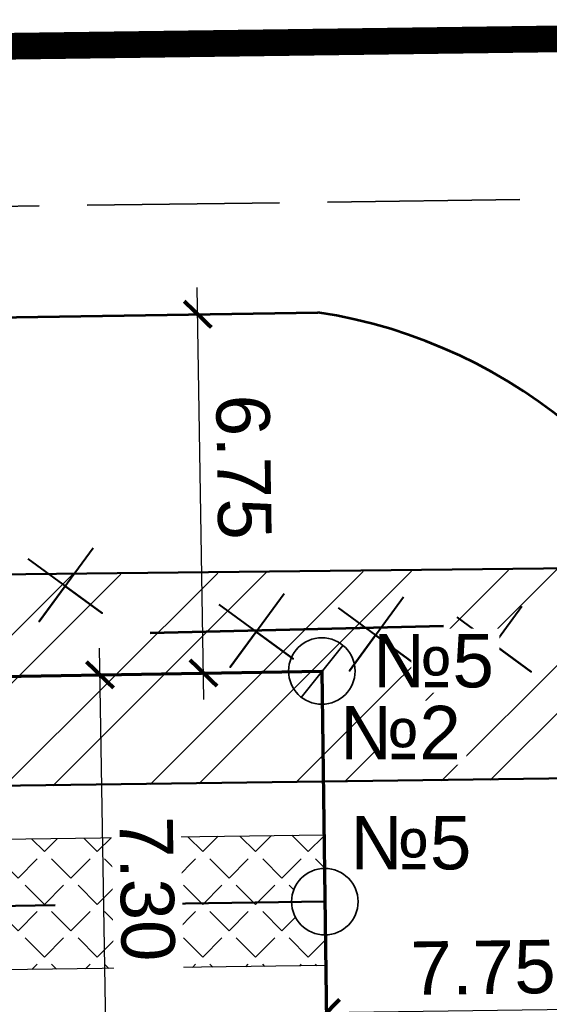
# Model space of a CAD drawing. Header units: millimetres. Extents: x -1417942937 to 6455317, y -572870874 to 774296.
# Tile 30 of 76: x 3227652 to 3227661, y 386199 to 386217. Entities that reach past the tile are written whole.
import ezdxf

# ---------------------------------------------------------------- set-up
doc = ezdxf.new("R2010")
doc.units = ezdxf.units.MM
for name, pattern in [('ACAD_ISO02W100', [15, 12, -3]), ('ACAD_ISO04W100', [30, 24, -3, 0, -3]), ('HIDDEN', [6, 4, -2])]:
    doc.linetypes.add(name, pattern=pattern)
doc.layers.add('000_Опасная зона', color=10, linetype='Continuous', lineweight=35)
doc.layers.add('1 Схема дв транспорта', color=7, linetype='лоток2', lineweight=30)
for name, color, linetype in [('1 Граница благоустройства', 7, 'Continuous'), ('1 Здание', 7, 'Continuous'), ('1 ПС', 7, 'Continuous')]:
    doc.layers.add(name, color=color, linetype=linetype)
doc.styles.add('ACAD14', font='arial.ttf', dxfattribs={"width": 0.75, "height": 1.5})
doc.styles.add('Arial', font='arial.ttf')
doc.styles.get("Standard").update_dxf_attribs({"font": 'arial.ttf'})
doc.styles.add('Стиль НМ', font='arial.ttf')
doc.linetypes.add('OZ_krana', pattern='A,20,[130,ltypeshp.shx,S=3,R=0,X=0,Y=3],-0.01,[130,ltypeshp.shx,S=1.414,R=45,X=1,Y=5],-0.01,[130,ltypeshp.shx,S=1.414,R=-45,X=1,Y=3],20,-5,0,2,-5', length=52.02)
doc.linetypes.add('лоток2', pattern='A,12.7,-5.08,["V",Standard,S=2.54,R=90,X=-2.54,Y=-1.27],-6.35', length=24.13)
doc.linetypes.add('ограждение2', pattern='A,6.35,-2.54,[132,ltypeshp.shx,S=2.54,R=0,X=-2.54,Y=0],-2.54,25.4', length=36.83)
doc.dimstyles.new('Генплан-чел', dxfattribs={"dimtxt": 1.5, "dimasz": 0.5, "dimexe": 0.5, "dimexo": 0.5, "dimtad": 1, "dimzin": 0, "dimdsep": 46, "dimtxsty": 'ACAD14', "dimblk": 'OBLIQUE', "dimcen": 1, "dimdle": 0.5, "dimclrd": 256, "dimclre": 256, "dimclrt": 256, "dimadec": 8, "dimazin": 2, "dimtfac": 1, "dimtmove": 0, "dimatfit": 3, "dimldrblk": 'OPEN30', "dimfxl": 0.5, "dimtfill": 1, "dimtfillclr": 256, "dimtolj": 1, "dimtzin": 0, "dimlwd": -1, "dimlwe": -1, "dimarcsym": 0})
picture_1 = doc.add_image_def('image2.tif', size_in_pixel=(27388, 31050))

# ---------------------------------------------------------------- blocks, each defined once
blk = doc.blocks.new('_ArchTick')
at = {"color": 0, "linetype": 'ByBlock', "const_width": 0.15}
blk.add_lwpolyline([(-0.5, -0.5), (0.5, 0.5)], dxfattribs=at)
blk = doc.blocks.new('*D192')
at = {"layer": '1 Здание', "transparency": 16777216}
for p, q in [((3227665.024, 386199.126), (3227665.02, 386199.38)), ((3227657.275, 386199.022), (3227657.271, 386199.275)), ((3227665.527, 386198.886), (3227656.778, 386198.769))]:
    blk.add_line(p, q, dxfattribs=at)
at = {"layer": 'Defpoints', "color": 0, "transparency": 16777216}
for p in [(3227657.278, 386198.775), (3227665.031, 386198.626), (3227657.281, 386198.522)]:
    blk.add_point(p, dxfattribs=at)
at = {"layer": '1 Здание', "transparency": 16777216, "xscale": 0.5, "yscale": 0.5, "zscale": 0.5}
for p, rotation in [((3227665.027, 386198.88), 0.7705002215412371), ((3227657.278, 386198.775), 180.7705002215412)]:
    blk.add_blockref('_ArchTick', p, dxfattribs=dict(at, rotation=rotation))
at = {"layer": '1 Здание', "lineweight": 50, "transparency": 16777216, "insert": (3227660.211, 386199.623), "char_height": 1.5, "attachment_point": 5, "rotation": 0.7705, "style": 'Arial', "bg_fill": 3, "box_fill_scale": 1.1, "bg_fill_color": 256, "bg_fill_true_color": 13158600, "bg_fill_transparency": 0}
blk.add_mtext('\\A1;{\\H0.66667x;7.75}', dxfattribs=at)
blk = doc.blocks.new('_Open30')
at = {"color": 0, "linetype": 'ByBlock', "lineweight": -2}
for p, q in [((-1, 0.268), (0, 0)), ((0, 0), (-1, -0.268)), ((0, 0), (-1, 0))]:
    blk.add_line(p, q, dxfattribs=at)
blk = doc.blocks.new('*D203')
at = {"layer": '1 Здание', "transparency": 16777216}
for p, q in [((3227654.985, 386204.645), (3227654.862, 386212.366)), ((3227656.584, 386211.894), (3227654.37, 386211.858)), ((3227656.691, 386205.172), (3227654.477, 386205.137))]:
    blk.add_line(p, q, dxfattribs=at)
at = {"layer": 'Defpoints', "color": 0, "transparency": 16777216}
for p in [(3227654.87, 386211.866), (3227657.084, 386211.901), (3227657.191, 386205.18)]:
    blk.add_point(p, dxfattribs=at)
at = {"layer": '1 Здание', "transparency": 16777216, "xscale": 0.5, "yscale": 0.5, "zscale": 0.5}
for p, rotation in [((3227654.87, 386211.866), 90.90936247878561), ((3227654.977, 386205.145), 270.9093624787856)]:
    blk.add_blockref('_ArchTick', p, dxfattribs=dict(at, rotation=rotation))
at = {"layer": '1 Здание', "lineweight": 50, "transparency": 16777216, "insert": (3227655.727, 386209.002), "char_height": 1.5, "attachment_point": 5, "rotation": 270.9094, "style": 'Arial', "bg_fill": 3, "box_fill_scale": 1.1, "bg_fill_color": 256, "bg_fill_true_color": 13158600, "bg_fill_transparency": 0}
blk.add_mtext('\\A1;{\\H0.66667x;6.75}', dxfattribs=at)
blk = doc.blocks.new('*D205')
at = {"layer": '1 Здание', "transparency": 16777216}
for p, q in [((3227653.171, 386197.302), (3227653.032, 386205.61)), ((3227653.418, 386205.117), (3227652.54, 386205.102)), ((3227653.541, 386197.808), (3227652.662, 386197.794))]:
    blk.add_line(p, q, dxfattribs=at)
at = {"layer": 'Defpoints', "color": 0, "transparency": 16777216}
for p in [(3227653.04, 386205.11), (3227653.918, 386205.125), (3227654.04, 386197.817)]:
    blk.add_point(p, dxfattribs=at)
at = {"layer": '1 Здание', "transparency": 16777216, "xscale": 0.5, "yscale": 0.5, "zscale": 0.5}
for p, rotation in [((3227653.04, 386205.11), 90.95688876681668), ((3227653.162, 386197.802), 270.9568887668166)]:
    blk.add_blockref('_ArchTick', p, dxfattribs=dict(at, rotation=rotation))
at = {"layer": '1 Здание', "lineweight": 50, "transparency": 16777216, "insert": (3227653.918, 386201.099), "char_height": 1.5, "attachment_point": 5, "rotation": 270.9569, "style": 'Arial', "bg_fill": 3, "box_fill_scale": 1.1, "bg_fill_color": 256, "bg_fill_true_color": 13158600, "bg_fill_transparency": 0}
blk.add_mtext('\\A1;{\\H0.66667x;7.30}', dxfattribs=at)
blk = doc.blocks.new('знак №2')
at = {"color": 1, "lineweight": 35}
blk.add_line((190896, -1502150), (190392, -1503770), dxfattribs=at)
blk.add_circle((190634, -1502954), 848, dxfattribs=at)

msp = doc.modelspace()

# ---------------------------------------------------------------- hatches: boundary and pattern name
h = msp.add_hatch()
h.set_pattern_fill('ANSI32', color=44, scale=0.2)
edge = h.paths.add_edge_path()
edge.add_arc((3227632.987, 386174.557), 8.89, 224.1228, 266.3552)
edge.add_line((3227632.422, 386165.684), (3227613.228, 386164.967))
edge.add_line((3227613.228, 386164.967), (3227613.224, 386164.973))
edge.add_arc((3227612.625, 386172.95), 7.999, 274.2974, 360.002)
edge.add_line((3227620.624, 386172.95), (3227620.402, 386199.196))
edge.add_arc((3227629.525, 386197.474), 9.284, 90, 169.3143, ccw=False)
edge.add_line((3227629.525, 386206.758), (3227662.983, 386207.095))
edge.add_arc((3227662.983, 386212.588), 5.493, 270, 360)
edge.add_line((3227668.476, 386212.588), (3227669.367, 386198.023))
edge.add_arc((3227663.406, 386197.153), 6.024, 8.3001, 89.907)
edge.add_line((3227663.415, 386203.177), (3227635.724, 386202.823))
edge.add_arc((3227635.886, 386190.824), 12, 90.7705, 180)
edge.add_line((3227623.886, 386190.824), (3227624.11, 386174.065))
edge.add_arc((3227632.927, 386174.503), 8.827, 182.8445, 260.37)
edge.add_arc((3227632.987, 386174.557), 8.89, 224.1228, 260.0447, ccw=False)
at = {"layer": '1 ПС'}
h = msp.add_hatch(dxfattribs=at)
h.set_pattern_fill('ANGLE', color=256, scale=0.1, angle=45)
h.set_pattern_definition([(45, (0, 0), (-0.49391408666, 0.49391408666), [0.508, -0.1905]), (135, (0, 0), (-0.49391408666, -0.49391408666), [0.508, -0.1905])])
h.paths.add_polyline_path([(3227656.626, 386200.852, -0.41364), (3227657.241, 386201.483), (3227657.232, 386202.111), (3227637.234, 386201.842), (3227637.251, 386200.591)])
h.paths.add_polyline_path([(3227637.251, 386200.591), (3227637.267, 386199.393), (3227657.265, 386199.661), (3227657.257, 386200.236, -0.414788), (3227656.626, 386200.852)])
h.paths.add_polyline_path([(3227649.187, 386204.281), (3227649.234, 386200.812), (3227651.545, 386200.843), (3227651.498, 386204.312)], flags=9)
h.paths.add_polyline_path([(3227652.727, 386202.814), (3227652.785, 386199.345), (3227655.096, 386199.384), (3227655.038, 386202.853)], flags=9)
h.paths.add_polyline_path([(3227637.683, 386202.35), (3227637.73, 386198.882), (3227640.04, 386198.913), (3227639.994, 386202.381)], flags=9)
h.paths.add_polyline_path([(3227641.887, 386200.884), (3227641.933, 386197.415), (3227644.244, 386197.447), (3227644.197, 386200.915)], flags=9)

# ---------------------------------------------------------------- linework, layer by layer
at = {"color": 6, "linetype": 'ACAD_ISO02W100', "lineweight": 35, "ltscale": 0.3}
msp.add_lwpolyline([(3227663.226, 386214.049), (3227663.806, 386175.044), (3227612.933, 386174.237), (3227612.304, 386213.365)], close=True, dxfattribs=at)
at = {"color": 1, "lineweight": 40}
for points in [[(3227651.689, 386207.284), (3227653.082, 386206.264), (3227652.386, 386206.774), (3227651.899, 386206.109), (3227652.91, 386207.491)], [(3227655.265, 386206.429), (3227656.658, 386205.41), (3227655.962, 386205.919), (3227655.475, 386205.254), (3227656.486, 386206.637)], [(3227657.502, 386206.364), (3227658.895, 386205.344), (3227658.199, 386205.854), (3227657.712, 386205.188), (3227658.724, 386206.571)], [(3227659.718, 386206.188), (3227661.111, 386205.169), (3227660.414, 386205.679), (3227659.927, 386205.013), (3227660.939, 386206.396)]]:
    msp.add_lwpolyline(points, dxfattribs=at)
at = {"layer": '000_Опасная зона', "linetype": 'OZ_krana', "lineweight": 53, "ltscale": 0.12}
msp.add_line((3227624.035, 386211.377), (3227657.118, 386211.902), dxfattribs=at)
msp.add_arc((3227655.67, 386202.376), 9.635, 15.7218, 81.357, dxfattribs=at)
at = {"layer": '1 Граница благоустройства', "color": 32, "linetype": 'ACAD_ISO04W100', "lineweight": 18, "ltscale": 0.5, "true_color": 0xcd6928}
msp.add_lwpolyline([(3227612.915, 386164.955, 0.5, 0.5, 0), (3227612.896, 386166.158, 0.5, 0.5, 0), (3227616.498, 386167.676, 0.5, 0.5, 0), (3227617.128, 386168.524, 0.5, 0.5, 0), (3227612.397, 386171.229, 0.5, 0.5, 0), (3227609.982, 386171.19, 0.5, 0.5, 0), (3227609.956, 386172.806, 0.5, 0.5, 0), (3227609.214, 386173.242, 0.5, 0.5, 0), (3227602.031, 386185.299, 0.5, 0.5, 0), (3227600.418, 386188.99, 0.5, 0.5, 0), (3227599.647, 386188.614, 0.5, 0.5, 0), (3227598.365, 386190.968, 0.5, 0.5, 0), (3227601.016, 386192.283, 0.5, 0.5, 0), (3227602.137, 386189.894, 0.5, 0.5, 0), (3227601.452, 386189.504, 0.5, 0.5, 0), (3227604.017, 386186.172, 0.5, 0.5, 0), (3227609.903, 386176.099, 0.5, 0.5, 0), (3227609.256, 386216.324, 0.5, 0.5, 0), (3227666.262, 386217.089, 0.5, 0.5, 0), (3227666.296, 386213.338, 0.5, 0.5, 0), (3227668.57, 386213.359, 0.5, 0.5, 0), (3227670.972, 386167.124, 0.5, 0.5, 0), (3227612.528, 386164.941, 0, 0, 0)], format="xyseb", dxfattribs=at)
at = {"layer": '1 Здание', "color": 44, "lineweight": 50}
for p, q in [((3227662.537, 386207.114), (3227629.658, 386206.757)), ((3227635.724, 386202.823), (3227663.389, 386203.195))]:
    msp.add_line(p, q, dxfattribs=at)
at = {"layer": '1 ПС'}
msp.add_lwpolyline([(3227637.234, 386201.842), (3227657.232, 386202.111), (3227657.265, 386199.661), (3227637.267, 386199.393)], close=True, dxfattribs=at)

# ---------------------------------------------------------------- pictures from other files: only their frames are drawn
image = msp.add_image(picture_1, insert=(3227525.615, 386119.454), size_in_units=(684.563, 776.095))
image.dxf.flags = 7

# ---------------------------------------------------------------- next in the draw order: texts
at = {"lineweight": 30, "ltscale": 20, "char_height": 1, "width": 1.448, "attachment_point": 3, "style": 'Стиль НМ', "bg_fill": 3, "box_fill_scale": 1.1, "bg_fill_color": 256, "bg_fill_transparency": 0}
for s, insert in [('№2', (3227659.797, 386204.529)), ('№5', (3227659.993, 386202.465, -0.064))]:
    msp.add_mtext(s, dxfattribs=dict(at, insert=insert))

# ---------------------------------------------------------------- next in the draw order: dimensions: what is measured, and where the dimension line sits
at = {"layer": '1 Здание', "color": 5, "lineweight": 50}
for base, p1, p2, angle, text, picture, middle in [((3227654.87, 386211.866), (3227657.191, 386205.18), (3227657.084, 386211.901), 90.9094, '{\\H0.66667x;6.75}', '*D203', (3227654.916, 386208.99)), ((3227657.278, 386198.775), (3227665.031, 386198.626), (3227657.281, 386198.522), 180.7705, '{\\H0.66667x;<>}', '*D192', (3227660.222, 386198.815))]:
    dim = msp.add_linear_dim(base=base, p1=p1, p2=p2, angle=angle, text=text, dimstyle='Генплан-чел', override={"dimgap": 0.3, "dimtxsty": 'Arial', "dimblk1": 'ArchTick', "dimblk2": 'ArchTick', "dimsah": 1}, dxfattribs=at)
    dim.commit()
    dim.dimension.update_dxf_attribs({"geometry": picture, "text_midpoint": middle, "dimtype": 161})

# ---------------------------------------------------------------- next in the draw order: linework, layer by layer
at = {"color": 1, "lineweight": 35}
msp.add_circle((3227657.249, 386200.86), 0.623, dxfattribs=at)
at = {"layer": '1 ПС', "color": 4, "linetype": 'HIDDEN', "lineweight": 50}
msp.add_line((3227624.205, 386200.415), (3227657.249, 386200.861), dxfattribs=at)
at = {"layer": '1 ПС', "color": 4, "lineweight": 70}
msp.add_lwpolyline([(3227624.165, 386204.628), (3227657.191, 386205.18), (3227657.533, 386179.772), (3227624.407, 386179.327)], close=True, dxfattribs=at)
at = {"layer": '1 Схема дв транспорта', "color": 18, "lineweight": 53, "ltscale": 0.2, "true_color": 0x000000}
msp.add_line((3227659.471, 386206.024), (3227653.979, 386205.894), dxfattribs=at)

# ---------------------------------------------------------------- next in the draw order: block references
at = {"lineweight": 25, "xscale": 0.0007350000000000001, "yscale": 0.0007350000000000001, "zscale": 0.0007350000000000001, "rotation": 338.7166034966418}
msp.add_blockref('знак №2', (3227927.608, 387285.37), dxfattribs=at)

# ---------------------------------------------------------------- next in the draw order: texts
at = {"lineweight": 30, "ltscale": 20, "insert": (3227660.416, 386205.875, -0.064), "char_height": 1, "width": 1.448, "attachment_point": 3, "style": 'Стиль НМ', "bg_fill": 3, "box_fill_scale": 1.1, "bg_fill_color": 256, "bg_fill_transparency": 0}
msp.add_mtext('№5', dxfattribs=at)

# ---------------------------------------------------------------- next in the draw order: dimensions: what is measured, and where the dimension line sits
at = {"layer": '1 Здание', "color": 5, "lineweight": 50}
dim = msp.add_linear_dim(base=(3227653.04, 386205.11), p1=(3227654.04, 386197.817), p2=(3227653.918, 386205.125), angle=90.9569, text='{\\H0.66667x;7.30}', dimstyle='Генплан-чел', override={"dimgap": 0.3, "dimtxsty": 'Arial', "dimblk1": 'ArchTick', "dimblk2": 'ArchTick', "dimsah": 1}, dxfattribs=at)
dim.commit()
dim.dimension.update_dxf_attribs({"geometry": '*D205', "text_midpoint": (3227653.107, 386201.086), "dimtype": 161})

# ---------------------------------------------------------------- next in the draw order: linework, layer by layer
at = {"color": 3, "lineweight": 30}
msp.add_lwpolyline([(3227666.181, 386217.089), (3227666.85, 386172.092), (3227609.982, 386171.19), (3227609.256, 386216.324)], close=True, dxfattribs=at)
at = {"color": 5, "linetype": 'ограждение2', "lineweight": 70, "ltscale": 0.08}
msp.add_lwpolyline([(3227666.159, 386211.201), (3227666.159, 386216.897), (3227609.558, 386216.172), (3227610.06, 386171.404), (3227617.567, 386171.454)], dxfattribs=at)

doc.saveas('drawing.dxf')
